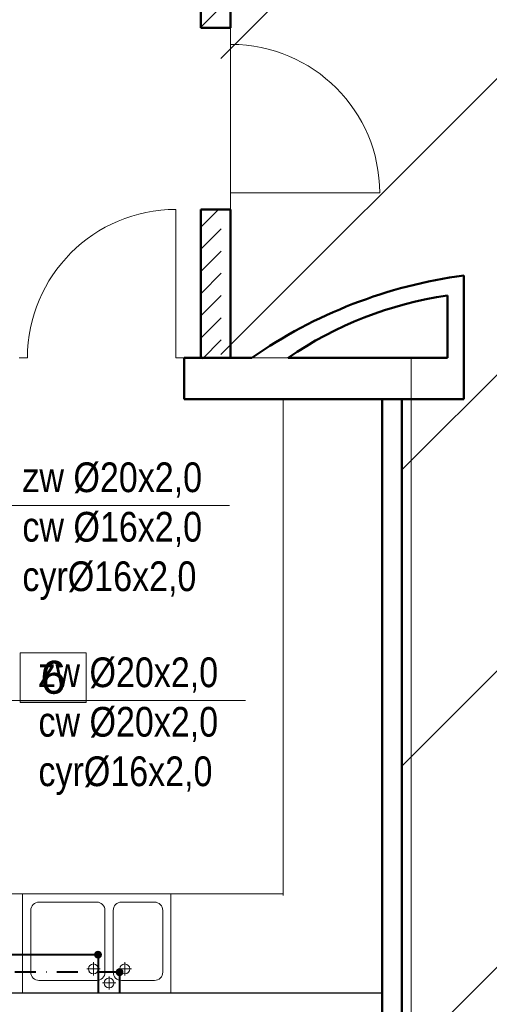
# Model space of a CAD drawing. Header units: millimetres. Extents: x 168402 to 202341, y 205146 to 229271.
# Tile 27 of 56: x 174721 to 175006, y 216075 to 216672. Entities that reach past the tile are written whole.
import ezdxf
from ezdxf.lldxf.tags import DXFTag

# ---------------------------------------------------------------- set-up
doc = ezdxf.new("R2010")
doc.units = ezdxf.units.MM
doc.linetypes.add('DASHDOT', pattern=[25.4, 12.7, -6.35, 0, -6.35])
doc.layers.get('0').update_dxf_attribs({"lineweight": 0})
for name, color, linetype, lineweight in [('_IS_ks_opis', 154, 'Continuous', 13), ('kreskowanie', 9, 'Continuous', 5), ('linia - gruba - projektowana', 170, 'Continuous', 50), ('linia - kreskowanie', 9, 'Continuous', 5), ('linia - rzut - gruba - istn.', 250, 'Continuous', 50), ('LINIA CIENKA', 7, 'Continuous', 13), ('LINIA GRUBA', 7, 'Continuous', 30), ('OPISY', 251, 'Continuous', 9), ('WOD-KAN', 170, 'Continuous', 9)]:
    doc.layers.add(name, color=color, linetype=linetype, lineweight=lineweight)
doc.layers.add('IS_Ciepła_woda', color=1, linetype='DASHDOT')
doc.layers.add('IS_Zimna_woda', color=5, linetype='SOLID')
doc.styles.add('NewStyle1', font='arial.ttf')
doc.styles.add('simplex', font='arial.ttf')
tags = doc.linetypes.add('SOLID', pattern=[10, 10, 0]).pattern_tags.tags
tags[6:7] = [DXFTag(74, 4), DXFTag(75, 0), DXFTag(340, '0'), DXFTag(46, 0.0), DXFTag(50, 0.0), DXFTag(44, 0.0), DXFTag(45, 0.0)]
tags[4:5] = [DXFTag(74, 4), DXFTag(75, 0), DXFTag(340, '0'), DXFTag(46, 0.0), DXFTag(50, 0.0), DXFTag(44, 0.0), DXFTag(45, 0.0)]

# ---------------------------------------------------------------- blocks, each defined once
blk = doc.blocks.new('G$C2A3AD980')
at = {"layer": 'kreskowanie'}
h = blk.add_hatch(dxfattribs=at)
h.set_pattern_fill('ANSI31', color=252, scale=3)
h.set_pattern_definition([(45, (-194528.292, -220676.447), (-6.7351921, 6.7351921), [])])
h.paths.add_polyline_path([(1517.62, 1514.28), (1505.69, 1512.99), (1523.24, 1351), (1584.49, 1351), (1584.49, 1363), (1534.01, 1363)])
h.paths.add_polyline_path([(1700.49, 1363), (1694.49, 1363), (1694.49, 1351), (1700.49, 1351), (1700.49, 1332.4), (1712.49, 1332.4), (1712.49, 1333), (1712.49, 1535.39), (1700.49, 1534.09)])
h.paths.add_polyline_path([(1700.49, 1132.4), (1712.49, 1132.4), (1712.49, 1222.4), (1700.49, 1222.4)])
at = {"layer": 'linia - kreskowanie'}
h = blk.add_hatch(dxfattribs=at)
h.set_pattern_fill('ANSI31', color=252, scale=40)
h.set_pattern_definition([(45, (-137908.59, -188419.79), (-89.80256, 89.80256), [])])
h.paths.add_polyline_path([(4304.43, 1502.92), (4311.52, 1528.83), (4535.21, 1553.06), (4434.74, 2480.63), (1507.36, 2163.55), (1575.53, 1534.23), (1712.25, 1549.04), (1712.17, 1321.49), (1712.17, 1120.89), (1822.04, 1120.89), (1822.04, 462.89), (4539.79, 462.89), (4539.79, 1095.89), (4304.86, 1095.89)])
at = {"layer": 'linia - gruba - projektowana', "color": 252}
for p, q in [((1859.5, 1108), (1859.5, 1183)), ((1849.5, 1133), (1849.5, 1170.73)), ((1690, 1133), (1731, 1133)), ((1753.04, 1133), (1849.5, 1133)), ((1690, 1108), (1859.5, 1108)), ((1810, 501), (1810, 1108)), ((1822, 475), (1822, 1108))]:
    blk.add_line(p, q, dxfattribs=at)
blk.add_lwpolyline([(1690, 1108), (1690, 1133)], dxfattribs=at)
for centre, radius, start, end in [((1899.04, 891.27), 294.4, 97.71802, 124.80451), ((1881.94, 945.61), 227.45, 98.20038, 124.52258)]:
    blk.add_arc(centre, radius, start, end, dxfattribs=at)
at = {"layer": 'linia - rzut - gruba - istn.', "color": 252, "ltscale": 1.2}
for p, q in [((1718.09, 1536.59), (1718, 1333)), ((1700, 1333), (1700, 1351)), ((1700, 1333), (1718, 1333)), ((1700, 1223), (1718, 1223)), ((1700, 1223), (1700, 1133)), ((1718.01, 1223), (1718.01, 1133))]:
    blk.add_line(p, q, dxfattribs=at)
at = {"layer": 'LINIA CIENKA', "color": 252}
for p, q in [((1718.01, 1333), (1718.01, 1323)), ((1718.01, 1223), (1718.01, 1233)), ((1718.49, 1233), (1808.49, 1233)), ((1685, 1133), (1685, 1223)), ((1590, 1133), (1595, 1133)), ((1690, 1133), (1685, 1133)), ((1750, 807), (1750, 1108)), ((1532, 808), (1750, 808))]:
    blk.add_line(p, q, dxfattribs=at)
at = {"layer": 'LINIA CIENKA', "color": 252, "lineweight": -3, "ltscale": 4}
for p, q in [((1700.21, 1138.38), (1700.21, 1132.7)), ((1700, 1133), (1718, 1133))]:
    blk.add_line(p, q, dxfattribs=at)
at = {"layer": 'LINIA CIENKA', "color": 252}
blk.add_lwpolyline([(4447.54, 2493.49), (1513.2, 2175.66), (1581.37, 1546.34), (1718.09, 1561.15), (1718.01, 1333.6), (1718.01, 1333.6), (1718.01, 1133), (1827.52, 1133), (1827.52, 475), (4545.63, 475), (4545.63, 1108), (4310.7, 1108), (4310.57, 1231.24)], dxfattribs=at)
for centre, start, end in [((1718.49, 1233), 0, 90), ((1685, 1133), 90, 180)]:
    blk.add_arc(centre, 90, start, end, dxfattribs=at)
at = {"layer": 'LINIA GRUBA', "color": 252}
blk.add_line((1533, 748), (1809.97, 748), dxfattribs=at)
at = {"layer": 'OPISY', "color": 252}
for points in [[(1590.64, 954.18), (1590.64, 924.18), (1630.64, 924.18), (1630.64, 954.18)], [(1590.67, 954.09), (1590.67, 924.09), (1630.67, 924.09), (1630.67, 954.09)]]:
    blk.add_lwpolyline(points, close=True, dxfattribs=at)
at = {"layer": 'WOD-KAN', "color": 3, "linetype": 'Continuous', "lineweight": 13}
for p, q in [((1635, 766.5), (1635, 758.5)), ((1654, 766.5), (1654, 758.5)), ((1639, 762.5), (1631, 762.5)), ((1650, 762.5), (1658, 762.5)), ((1648.5, 754), (1640.5, 754)), ((1644.5, 758), (1644.5, 750))]:
    blk.add_line(p, q, dxfattribs=at)
blk.add_lwpolyline([(1682, 808), (1592, 808), (1592, 748), (1682, 748)], close=True, dxfattribs=at)
for points in [[(1642, 760.5), (1642, 798, 0.414214), (1637, 803), (1602, 803, 0.414214), (1597, 798), (1597, 760.5, 0.414214), (1602, 755.5), (1637, 755.5, 0.414214)], [(1672, 803), (1652, 803, 0.414214), (1647, 798), (1647, 760.5, 0.414214), (1652, 755.5), (1672, 755.5, 0.414214), (1677, 760.5), (1677, 798, 0.414214)]]:
    blk.add_lwpolyline(points, format="xyb", close=True, dxfattribs=at)
for centre in [(1635, 762.5), (1654, 762.5), (1644.5, 754)]:
    blk.add_circle(centre, 3, dxfattribs=at)
at = {"layer": 'OPISY', "color": 252, "insert": (1610.64, 939.18), "char_height": 20, "width": 40, "attachment_point": 5, "style": 'simplex'}
blk.add_mtext('6', dxfattribs=at)

msp = doc.modelspace()

# ---------------------------------------------------------------- block references
at = {"ltscale": 4}
msp.add_blockref('G$C2A3AD980', (173130.7, 215334.17), dxfattribs=at)

# ---------------------------------------------------------------- next in the draw order: hatches: boundary and pattern name
at = {"layer": 'IS_Zimna_woda', "ltscale": 0.01}
h = msp.add_hatch(color=256, dxfattribs=at)
edge = h.paths.add_edge_path()
edge.add_arc((174768.49, 216105.29), 2.4, 90, 450)
h = msp.add_hatch(color=256, dxfattribs=at)
edge = h.paths.add_edge_path()
edge.add_arc((174768.49, 216105.29), 2.4, 90, 450)
h = msp.add_hatch(color=1, dxfattribs=at)
edge = h.paths.add_edge_path()
edge.add_arc((174781.52, 216094.69), 2.4, 90, 450)

# ---------------------------------------------------------------- next in the draw order: linework, layer by layer
at = {"layer": '_IS_ks_opis', "color": 0}
for p, q in [((174666.93, 216377.58), (174848.12, 216377.58)), ((174676.67, 216259.35), (174857.86, 216259.35))]:
    msp.add_line(p, q, dxfattribs=at)
at = {"layer": 'IS_Ciepła_woda', "lineweight": 40}
for points in [[(174781.79, 216094.62), (174638.04, 216094.62), (174638.04, 216113.81)], [(174781.79, 216081.97), (174781.79, 216094.62)]]:
    msp.add_lwpolyline(points, dxfattribs=at)
at = {"layer": 'IS_Zimna_woda', "lineweight": 40, "ltscale": 0.1}
for points in [[(174768.76, 216105.29), (174627.37, 216105.29)], [(174768.76, 216081.97), (174768.76, 216105.29)], [(174768.76, 216081.97), (174768.76, 216105.29)]]:
    msp.add_lwpolyline(points, dxfattribs=at)

# ---------------------------------------------------------------- next in the draw order: texts
at = {"layer": '_IS_ks_opis', "color": 0, "char_height": 18, "width": 117.087, "attachment_point": 4, "style": 'NewStyle1'}
for s, insert in [('{\\fArial Narrow|b0|i0|c238|p34;zw \\fArial Narrow|b0|i0|c0|p34;%%C\\fArial Narrow|b0|i0|c238|p34;20x2,0\\Pcw \\fArial Narrow|b0|i0|c0|p34;%%C\\fArial Narrow|b0|i0|c238|p34;16x2,0\\Pcyr\\fArial Narrow|b0|i0|c0|p34;%%C\\fArial Narrow|b0|i0|c238|p34;16x2,0}', (174722.66, 216362.03)), ('{\\fArial Narrow|b0|i0|c238|p34;zw \\fArial Narrow|b0|i0|c0|p34;%%C\\fArial Narrow|b0|i0|c238|p34;20x2,0\\Pcw \\fArial Narrow|b0|i0|c0|p34;%%C\\fArial Narrow|b0|i0|c238|p34;20x2,0\\Pcyr\\fArial Narrow|b0|i0|c0|p34;%%C\\fArial Narrow|b0|i0|c238|p34;16x2,0}', (174732.4, 216243.79))]:
    msp.add_mtext(s, dxfattribs=dict(at, insert=insert))

doc.saveas('drawing.dxf')
